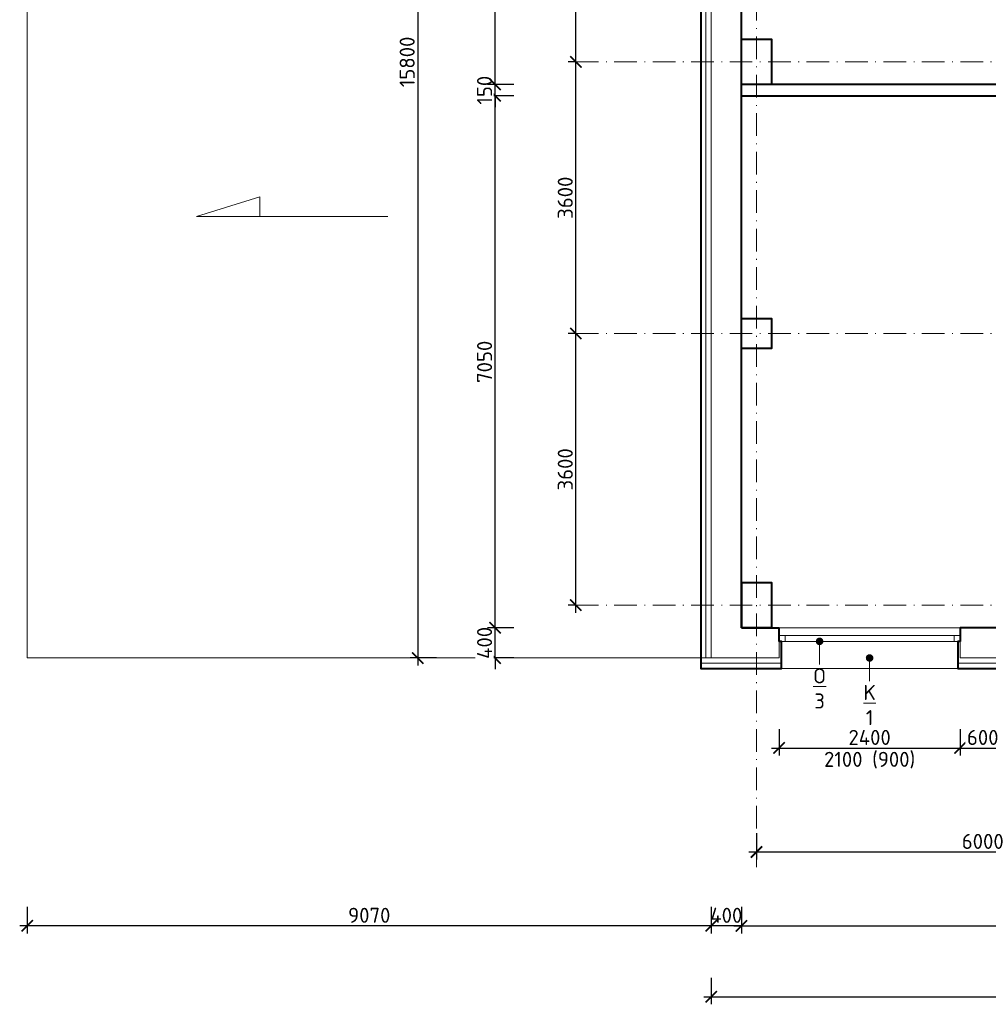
# Model space of a CAD drawing. Header units: metres. Extents: x -115250 to 1551995, y -140807 to 374743.
# Tile 122 of 205: x 32877 to 45721, y 140191 to 153240. Entities that reach past the tile are written whole.
import ezdxf
from ezdxf import colors
from ezdxf.entities.mleader import LeaderData, LeaderLine
from ezdxf.math import Vec2, Vec3

# ---------------------------------------------------------------- set-up
doc = ezdxf.new("R2010")
doc.units = ezdxf.units.M
doc.header["$LTSCALE"] = 100
doc.header["$PDMODE"] = 3
doc.header["$PDSIZE"] = 150
doc.linetypes.add('0102aČERCHOVANÁ', pattern=[5.1, 3, -1, 0.1, -1])
doc.layers.get('Defpoints').update_dxf_attribs({"lineweight": 9})
for name, color, linetype, lineweight in [('010-izolace EPS', 12, '0109IZOLACEEPS', 9), ('010-kota', 3, 'Continuous', 9), ('010-okno', 10, 'Continuous', 15), ('010-okno bublina', 12, 'Continuous', 9), ('010-tenka', 10, 'Continuous', 15), ('010-tlusta', 10, 'Continuous', 40), ('012-klempirske popis', 16, 'Continuous', 9), ('910-osa', 8, '0102aČERCHOVANÁ', 9), ('910-tenka', 4, 'Continuous', 15), ('910-tlusta', 6, 'Continuous', 40)]:
    doc.layers.add(name, color=color, linetype=linetype, lineweight=lineweight)
doc.styles.add('ISOCPEUR', font='isocpeur.ttf')
doc.linetypes.add('0109IZOLACEEPS', pattern='A,1e-05,[2,atsunami.shx,S=0.4871,R=0,X=0,Y=0],-0.9742,[2,atsunami.shx,S=0.4871,R=180,X=0,Y=0],-1e-05', length=0.97422)
doc.dimstyles.new('TSUNAMI_100', dxfattribs={"dimscale": 100, "dimtxt": 2, "dimasz": 1.5, "dimexe": 1, "dimexo": 2, "dimgap": 0.4, "dimtad": 1, "dimdec": 0, "dimrnd": 5, "dimzin": 0, "dimtxsty": 'ISOCPEUR', "dimblk1": 'ARCHTICK', "dimblk2": 'ARCHTICK', "dimsah": 1, "dimcen": 0.09, "dimdle": 1, "dimclrd": 256, "dimclre": 256, "dimclrt": 256, "dimadec": 0, "dimazin": 0, "dimtfac": 1, "dimtdec": 0, "dimtix": 1, "dimtmove": 1, "dimatfit": 3, "dimfxlon": 1, "dimtfill": 1, "dimtolj": 1, "dimtzin": 0, "dimarcsym": 0})

# ---------------------------------------------------------------- blocks, each defined once
blk = doc.blocks.new('_ARCHTICK')
at = {"color": 0, "linetype": 'ByBlock', "const_width": 0.15}
blk.add_lwpolyline([(-0.5, -0.5), (0.5, 0.5)], dxfattribs=at)
blk = doc.blocks.new('*D535')
at = {"layer": '010-kota', "lineweight": -2, "transparency": 16777216}
for p, q in [((42647, 142460), (42647, 142110)), ((48647, 142460), (48647, 142110)), ((42547, 142210), (48747, 142210))]:
    blk.add_line(p, q, dxfattribs=at)
at = {"layer": 'Defpoints', "color": 0, "transparency": 16777216}
for p in [(42647, 144781), (48647, 144756), (48647, 142210)]:
    blk.add_point(p, dxfattribs=at)
at = {"layer": '010-kota', "lineweight": -2, "transparency": 16777216, "xscale": 150, "yscale": 150, "zscale": 150, "rotation": 180}
blk.add_blockref('_ARCHTICK', (42647, 142210), dxfattribs=at)
at = {"layer": '010-kota', "lineweight": -2, "transparency": 16777216, "xscale": 150, "yscale": 150, "zscale": 150}
blk.add_blockref('_ARCHTICK', (48647, 142210), dxfattribs=at)
at = {"layer": '010-kota', "transparency": 16777216, "insert": (45647, 142350), "char_height": 200, "attachment_point": 5, "style": 'ISOCPEUR', "bg_fill": 3, "box_fill_scale": 1.1, "bg_fill_color": 256, "bg_fill_true_color": 13158600, "bg_fill_transparency": 0}
blk.add_mtext('\\A1;6000', dxfattribs=at)
blk = doc.blocks.new('*D547')
at = {"layer": '010-kota', "lineweight": -2, "transparency": 16777216}
for p, q in [((42047, 141481), (42047, 141131)), ((42447, 141481), (42447, 141131)), ((42047, 141231), (41897, 141231)), ((42447, 141231), (42047, 141231)), ((42447, 141231), (42597, 141231))]:
    blk.add_line(p, q, dxfattribs=at)
at = {"layer": 'Defpoints', "color": 0, "transparency": 16777216}
for p in [(42047, 145181), (42447, 145181)]:
    blk.add_point(p, dxfattribs=at)
at = {"layer": '010-kota', "lineweight": -2, "transparency": 16777216, "xscale": 150, "yscale": 150, "zscale": 150}
blk.add_blockref('_ARCHTICK', (42047, 141231), dxfattribs=at)
at = {"layer": '010-kota', "lineweight": -2, "transparency": 16777216, "xscale": 150, "yscale": 150, "zscale": 150, "rotation": 180}
blk.add_blockref('_ARCHTICK', (42447, 141231), dxfattribs=at)
at = {"layer": '010-kota', "transparency": 16777216, "insert": (42247, 141371), "char_height": 200, "attachment_point": 5, "style": 'ISOCPEUR', "bg_fill": 3, "box_fill_scale": 1.1, "bg_fill_color": 256, "bg_fill_true_color": 13158600, "bg_fill_transparency": 0}
blk.add_mtext('\\A1;400', dxfattribs=at)
at = {"layer": 'Defpoints', "color": 0, "transparency": 16777216}
blk.add_point((42047, 141231), dxfattribs=at)
blk = doc.blocks.new('*D548')
at = {"layer": '010-kota', "lineweight": -2, "transparency": 16777216}
for p, q in [((42447, 141481), (42447, 141131)), ((62447, 141481), (62447, 141131)), ((42347, 141231), (62547, 141231))]:
    blk.add_line(p, q, dxfattribs=at)
at = {"layer": 'Defpoints', "color": 0, "transparency": 16777216}
for p in [(42447, 145181), (62447, 145181), (62447, 141231)]:
    blk.add_point(p, dxfattribs=at)
at = {"layer": '010-kota', "lineweight": -2, "transparency": 16777216, "xscale": 150, "yscale": 150, "zscale": 150, "rotation": 180}
blk.add_blockref('_ARCHTICK', (42447, 141231), dxfattribs=at)
at = {"layer": '010-kota', "lineweight": -2, "transparency": 16777216, "xscale": 150, "yscale": 150, "zscale": 150}
blk.add_blockref('_ARCHTICK', (62447, 141231), dxfattribs=at)
at = {"layer": '010-kota', "transparency": 16777216, "insert": (52447, 141371), "char_height": 200, "attachment_point": 5, "style": 'ISOCPEUR', "bg_fill": 3, "box_fill_scale": 1.1, "bg_fill_color": 256, "bg_fill_true_color": 13158600, "bg_fill_transparency": 0}
blk.add_mtext('\\A1;20000', dxfattribs=at)
blk = doc.blocks.new('*D575')
at = {"layer": '010-kota', "lineweight": -2, "transparency": 16777216}
for p, q in [((40251, 145381), (40251, 149181)), ((40251, 149081), (40151, 149081)), ((40251, 145481), (40151, 145481))]:
    blk.add_line(p, q, dxfattribs=at)
at = {"layer": 'Defpoints', "color": 0, "transparency": 16777216}
for p in [(40251, 149081), (40251, 149081), (40251, 145481)]:
    blk.add_point(p, dxfattribs=at)
at = {"layer": '010-kota', "lineweight": -2, "transparency": 16777216, "xscale": 150, "yscale": 150, "zscale": 150}
for p, rotation in [((40251, 149081), 90), ((40251, 145481), 270)]:
    blk.add_blockref('_ARCHTICK', p, dxfattribs=dict(at, rotation=rotation))
at = {"layer": '010-kota', "transparency": 16777216, "insert": (40111, 147281), "char_height": 200, "attachment_point": 5, "rotation": 90, "style": 'ISOCPEUR', "bg_fill": 3, "box_fill_scale": 1.1, "bg_fill_color": 256, "bg_fill_true_color": 13158600, "bg_fill_transparency": 0}
blk.add_mtext('\\A1;3600', dxfattribs=at)
blk = doc.blocks.new('*D576')
at = {"layer": '010-kota', "lineweight": -2, "transparency": 16777216}
for p, q in [((40251, 152681), (40151, 152681)), ((40251, 148981), (40251, 152781)), ((40251, 149081), (40151, 149081))]:
    blk.add_line(p, q, dxfattribs=at)
at = {"layer": 'Defpoints', "color": 0, "transparency": 16777216}
for p in [(40251, 152681), (40251, 152681), (40251, 149081)]:
    blk.add_point(p, dxfattribs=at)
at = {"layer": '010-kota', "lineweight": -2, "transparency": 16777216, "xscale": 150, "yscale": 150, "zscale": 150}
for p, rotation in [((40251, 152681), 90), ((40251, 149081), 270)]:
    blk.add_blockref('_ARCHTICK', p, dxfattribs=dict(at, rotation=rotation))
at = {"layer": '010-kota', "transparency": 16777216, "insert": (40111, 150881), "char_height": 200, "attachment_point": 5, "rotation": 90, "style": 'ISOCPEUR', "bg_fill": 3, "box_fill_scale": 1.1, "bg_fill_color": 256, "bg_fill_true_color": 13158600, "bg_fill_transparency": 0}
blk.add_mtext('\\A1;3600', dxfattribs=at)
blk = doc.blocks.new('*D577')
at = {"layer": '010-kota', "lineweight": -2, "transparency": 16777216}
for p, q in [((40251, 152581), (40251, 156381)), ((40251, 156281), (40151, 156281)), ((40251, 152681), (40151, 152681))]:
    blk.add_line(p, q, dxfattribs=at)
at = {"layer": 'Defpoints', "color": 0, "transparency": 16777216}
for p in [(40251, 156281), (40251, 156281), (40251, 152681)]:
    blk.add_point(p, dxfattribs=at)
at = {"layer": '010-kota', "lineweight": -2, "transparency": 16777216, "xscale": 150, "yscale": 150, "zscale": 150}
for p, rotation in [((40251, 156281), 90), ((40251, 152681), 270)]:
    blk.add_blockref('_ARCHTICK', p, dxfattribs=dict(at, rotation=rotation))
at = {"layer": '010-kota', "transparency": 16777216, "insert": (40111, 154481), "char_height": 200, "attachment_point": 5, "rotation": 90, "style": 'ISOCPEUR', "bg_fill": 3, "box_fill_scale": 1.1, "bg_fill_color": 256, "bg_fill_true_color": 13158600, "bg_fill_transparency": 0}
blk.add_mtext('\\A1;3600', dxfattribs=at)
blk = doc.blocks.new('*D579')
at = {"layer": '010-kota', "lineweight": -2, "transparency": 16777216}
for p, q in [((39181, 145181), (39181, 145331)), ((39431, 145181), (39081, 145181)), ((39181, 144781), (39181, 145181)), ((39431, 144781), (39081, 144781)), ((39181, 144781), (39181, 144631))]:
    blk.add_line(p, q, dxfattribs=at)
at = {"layer": 'Defpoints', "color": 0, "transparency": 16777216}
for p in [(42947, 145181), (42947, 144781)]:
    blk.add_point(p, dxfattribs=at)
at = {"layer": '010-kota', "lineweight": -2, "transparency": 16777216, "xscale": 150, "yscale": 150, "zscale": 150}
for p, rotation in [((39181, 145181), 270), ((39181, 144781), 90)]:
    blk.add_blockref('_ARCHTICK', p, dxfattribs=dict(at, rotation=rotation))
at = {"layer": '010-kota', "transparency": 16777216, "insert": (39041, 144981), "char_height": 200, "attachment_point": 5, "rotation": 90, "style": 'ISOCPEUR', "bg_fill": 3, "box_fill_scale": 1.1, "bg_fill_color": 256, "bg_fill_true_color": 13158600, "bg_fill_transparency": 0}
blk.add_mtext('\\A1;400', dxfattribs=at)
at = {"layer": 'Defpoints', "color": 0, "transparency": 16777216}
blk.add_point((39181, 145181), dxfattribs=at)
blk = doc.blocks.new('*D580')
at = {"layer": '010-kota', "lineweight": -2, "transparency": 16777216}
for p, q in [((39181, 145081), (39181, 152331)), ((39431, 152231), (39081, 152231)), ((39431, 145181), (39081, 145181))]:
    blk.add_line(p, q, dxfattribs=at)
at = {"layer": 'Defpoints', "color": 0, "transparency": 16777216}
for p in [(39181, 152231), (42946, 152231), (42946, 145181)]:
    blk.add_point(p, dxfattribs=at)
at = {"layer": '010-kota', "lineweight": -2, "transparency": 16777216, "xscale": 150, "yscale": 150, "zscale": 150}
for p, rotation in [((39181, 152231), 90), ((39181, 145181), 270)]:
    blk.add_blockref('_ARCHTICK', p, dxfattribs=dict(at, rotation=rotation))
at = {"layer": '010-kota', "transparency": 16777216, "insert": (39041, 148706), "char_height": 200, "attachment_point": 5, "rotation": 90, "style": 'ISOCPEUR', "bg_fill": 3, "box_fill_scale": 1.1, "bg_fill_color": 256, "bg_fill_true_color": 13158600, "bg_fill_transparency": 0}
blk.add_mtext('\\A1;7050', dxfattribs=at)
blk = doc.blocks.new('*D581')
at = {"layer": '010-kota', "lineweight": -2, "transparency": 16777216}
for p, q in [((39181, 152381), (39181, 152531)), ((39431, 152381), (39081, 152381)), ((39181, 152231), (39181, 152381)), ((39431, 152231), (39081, 152231)), ((39181, 152231), (39181, 152081))]:
    blk.add_line(p, q, dxfattribs=at)
at = {"layer": 'Defpoints', "color": 0, "transparency": 16777216}
for p in [(42946, 152381), (42946, 152231)]:
    blk.add_point(p, dxfattribs=at)
at = {"layer": '010-kota', "lineweight": -2, "transparency": 16777216, "xscale": 150, "yscale": 150, "zscale": 150}
for p, rotation in [((39181, 152381), 270), ((39181, 152231), 90)]:
    blk.add_blockref('_ARCHTICK', p, dxfattribs=dict(at, rotation=rotation))
at = {"layer": '010-kota', "transparency": 16777216, "insert": (39041, 152306), "char_height": 200, "attachment_point": 5, "rotation": 90, "style": 'ISOCPEUR', "bg_fill": 3, "box_fill_scale": 1.1, "bg_fill_color": 256, "bg_fill_true_color": 13158600, "bg_fill_transparency": 0}
blk.add_mtext('\\A1;150', dxfattribs=at)
at = {"layer": 'Defpoints', "color": 0, "transparency": 16777216}
blk.add_point((39181, 152381), dxfattribs=at)
blk = doc.blocks.new('*D582')
at = {"layer": '010-kota', "lineweight": -2, "transparency": 16777216}
for p, q in [((39181, 152281), (39181, 160281)), ((39431, 160181), (39081, 160181)), ((39431, 152381), (39081, 152381))]:
    blk.add_line(p, q, dxfattribs=at)
at = {"layer": 'Defpoints', "color": 0, "transparency": 16777216}
for p in [(39181, 160181), (42947, 160181), (42945, 152381)]:
    blk.add_point(p, dxfattribs=at)
at = {"layer": '010-kota', "lineweight": -2, "transparency": 16777216, "xscale": 150, "yscale": 150, "zscale": 150}
for p, rotation in [((39181, 160181), 90), ((39181, 152381), 270)]:
    blk.add_blockref('_ARCHTICK', p, dxfattribs=dict(at, rotation=rotation))
at = {"layer": '010-kota', "transparency": 16777216, "insert": (39041, 156281), "char_height": 200, "attachment_point": 5, "rotation": 90, "style": 'ISOCPEUR', "bg_fill": 3, "box_fill_scale": 1.1, "bg_fill_color": 256, "bg_fill_true_color": 13158600, "bg_fill_transparency": 0}
blk.add_mtext('\\A1;7800', dxfattribs=at)
blk = doc.blocks.new('*D584')
at = {"layer": '010-kota', "lineweight": -2, "transparency": 16777216}
for p, q in [((38155, 160681), (38155, 144681)), ((38405, 160581), (38055, 160581)), ((38405, 144781), (38055, 144781))]:
    blk.add_line(p, q, dxfattribs=at)
at = {"layer": 'Defpoints', "color": 0, "transparency": 16777216}
for p in [(42047, 160581), (38155, 144781), (42047, 144781)]:
    blk.add_point(p, dxfattribs=at)
at = {"layer": '010-kota', "lineweight": -2, "transparency": 16777216, "xscale": 150, "yscale": 150, "zscale": 150}
for p, rotation in [((38155, 160581), 90), ((38155, 144781), 270)]:
    blk.add_blockref('_ARCHTICK', p, dxfattribs=dict(at, rotation=rotation))
at = {"layer": '010-kota', "transparency": 16777216, "insert": (38015, 152681), "char_height": 200, "attachment_point": 5, "rotation": 90, "style": 'ISOCPEUR', "bg_fill": 3, "box_fill_scale": 1.1, "bg_fill_color": 256, "bg_fill_true_color": 13158600, "bg_fill_transparency": 0}
blk.add_mtext('\\A1;15800', dxfattribs=at)
blk = doc.blocks.new('*D585')
at = {"layer": '010-kota', "lineweight": -2, "transparency": 16777216}
for p, q in [((42047, 140541), (42047, 140191)), ((109877, 140541), (109877, 140191)), ((41947, 140291), (109977, 140291))]:
    blk.add_line(p, q, dxfattribs=at)
at = {"layer": 'Defpoints', "color": 0, "transparency": 16777216}
for p in [(42047, 144781), (109877, 144781), (109877, 140291)]:
    blk.add_point(p, dxfattribs=at)
at = {"layer": '010-kota', "lineweight": -2, "transparency": 16777216, "xscale": 150, "yscale": 150, "zscale": 150, "rotation": 180}
blk.add_blockref('_ARCHTICK', (42047, 140291), dxfattribs=at)
at = {"layer": '010-kota', "lineweight": -2, "transparency": 16777216, "xscale": 150, "yscale": 150, "zscale": 150}
blk.add_blockref('_ARCHTICK', (109877, 140291), dxfattribs=at)
at = {"layer": '010-kota', "transparency": 16777216, "insert": (75962, 140431), "char_height": 200, "attachment_point": 5, "style": 'ISOCPEUR', "bg_fill": 3, "box_fill_scale": 1.1, "bg_fill_color": 256, "bg_fill_true_color": 13158600, "bg_fill_transparency": 0}
blk.add_mtext('\\A1;67830', dxfattribs=at)
blk = doc.blocks.new('*D586')
at = {"layer": '010-kota', "lineweight": -2, "transparency": 16777216}
for p, q in [((32977, 141481), (32977, 141131)), ((42047, 141481), (42047, 141131)), ((42147, 141231), (32877, 141231))]:
    blk.add_line(p, q, dxfattribs=at)
at = {"layer": 'Defpoints', "color": 0, "transparency": 16777216}
for p in [(32977, 144781), (42047, 144781), (32977, 141231)]:
    blk.add_point(p, dxfattribs=at)
at = {"layer": '010-kota', "lineweight": -2, "transparency": 16777216, "xscale": 150, "yscale": 150, "zscale": 150, "rotation": 180}
blk.add_blockref('_ARCHTICK', (32977, 141231), dxfattribs=at)
at = {"layer": '010-kota', "lineweight": -2, "transparency": 16777216, "xscale": 150, "yscale": 150, "zscale": 150}
blk.add_blockref('_ARCHTICK', (42047, 141231), dxfattribs=at)
at = {"layer": '010-kota', "transparency": 16777216, "insert": (37512, 141371), "char_height": 200, "attachment_point": 5, "style": 'ISOCPEUR', "bg_fill": 3, "box_fill_scale": 1.1, "bg_fill_color": 256, "bg_fill_true_color": 13158600, "bg_fill_transparency": 0}
blk.add_mtext('\\A1;9070', dxfattribs=at)
blk = doc.blocks.new('*D690')
at = {"layer": '010-kota', "lineweight": -2, "transparency": 16777216}
for p, q in [((42947, 143838), (42947, 143488)), ((45347, 143838), (45347, 143488)), ((42847, 143588), (45447, 143588))]:
    blk.add_line(p, q, dxfattribs=at)
at = {"layer": 'Defpoints', "color": 0, "transparency": 16777216}
for p in [(45347, 144981), (42947, 144781), (45347, 143588)]:
    blk.add_point(p, dxfattribs=at)
at = {"layer": '010-kota', "lineweight": -2, "transparency": 16777216, "xscale": 150, "yscale": 150, "zscale": 150, "rotation": 180}
blk.add_blockref('_ARCHTICK', (42947, 143588), dxfattribs=at)
at = {"layer": '010-kota', "lineweight": -2, "transparency": 16777216, "xscale": 150, "yscale": 150, "zscale": 150}
blk.add_blockref('_ARCHTICK', (45347, 143588), dxfattribs=at)
at = {"layer": '010-kota', "transparency": 16777216, "insert": (44147, 143728), "char_height": 200, "attachment_point": 5, "style": 'ISOCPEUR', "bg_fill": 3, "box_fill_scale": 1.1, "bg_fill_color": 256, "bg_fill_true_color": 13158600, "bg_fill_transparency": 0}
blk.add_mtext('\\A1;2400', dxfattribs=at)
at = {"layer": '010-kota', "transparency": 16777216, "insert": (44147, 143428), "char_height": 200, "attachment_point": 5, "style": 'ISOCPEUR', "bg_fill": 3, "box_fill_scale": 1.1, "bg_fill_color": 256, "bg_fill_true_color": 13158600, "bg_fill_transparency": 0}
blk.add_mtext('\\A1;2100 (900)', dxfattribs=at)
blk = doc.blocks.new('*D691')
at = {"layer": '010-kota', "lineweight": -2, "transparency": 16777216}
for p, q in [((45347, 143838), (45347, 143488)), ((45947, 143838), (45947, 143488)), ((45247, 143588), (46047, 143588))]:
    blk.add_line(p, q, dxfattribs=at)
at = {"layer": 'Defpoints', "color": 0, "transparency": 16777216}
for p in [(45347, 144981), (45947, 144981)]:
    blk.add_point(p, dxfattribs=at)
at = {"layer": '010-kota', "lineweight": -2, "transparency": 16777216, "xscale": 150, "yscale": 150, "zscale": 150, "rotation": 180}
blk.add_blockref('_ARCHTICK', (45347, 143588), dxfattribs=at)
at = {"layer": '010-kota', "lineweight": -2, "transparency": 16777216, "xscale": 150, "yscale": 150, "zscale": 150}
blk.add_blockref('_ARCHTICK', (45947, 143588), dxfattribs=at)
at = {"layer": '010-kota', "transparency": 16777216, "insert": (45647, 143728), "char_height": 200, "attachment_point": 5, "style": 'ISOCPEUR', "bg_fill": 3, "box_fill_scale": 1.1, "bg_fill_color": 256, "bg_fill_true_color": 13158600, "bg_fill_transparency": 0}
blk.add_mtext('\\A1;600', dxfattribs=at)
at = {"layer": 'Defpoints', "color": 0, "transparency": 16777216}
blk.add_point((45947, 143588), dxfattribs=at)
blk = doc.blocks.new('_Dot')
at = {"color": 0, "linetype": 'ByBlock', "lineweight": -2}
blk.add_line((-0.5, 0), (-1, 0), dxfattribs=at)
at = {"color": 0, "linetype": 'ByBlock', "const_width": 0.5}
blk.add_lwpolyline([(-0.25, 0, 1), (0.25, 0, 1)], format="xyb", close=True, dxfattribs=at)

msp = doc.modelspace()

# ---------------------------------------------------------------- linework, layer by layer
at = {"layer": '910-osa'}
for p, q in [((42647, 142009.5), (42647, 163690.5)), ((42647, 142009.5), (42647, 163690.5)), ((40251.5, 152681.2), (114312.1, 152681.2)), ((40251.5, 149081.2), (88627, 149081.2)), ((40251.5, 145481.2), (114312.1, 145481.2))]:
    msp.add_line(p, q, dxfattribs=at)
at = {"layer": '910-tenka'}
for p, q in [((32977, 144781.2), (32977, 166641.2)), ((42047, 144781.2), (42047, 160581.2)), ((42947, 145181.2), (48447, 145181.2)), ((41907, 144781.2), (32977, 144781.2)), ((42047, 144781.2), (42947, 144781.2))]:
    msp.add_line(p, q, dxfattribs=at)
msp.add_lwpolyline([(37759.7, 150630.4), (35221.5, 150630.4), (36062.5, 150893.6), (36062.5, 150630.4)], dxfattribs=at)
at = {"layer": '910-tlusta'}
for p, q in [((42447, 145181.2), (42447, 160181.2)), ((48847, 152381.2), (42447, 152381.2)), ((42447, 152231.2), (48847, 152231.2)), ((42447, 145781.2), (42447, 145181.2)), ((42447, 145181.2), (42947, 145181.2)), ((42947, 145001.2), (42947, 145181.2))]:
    msp.add_line(p, q, dxfattribs=at)
for points in [[(42447, 152981.2), (42847, 152981.2), (42847, 152381.2)], [(42447, 149281.2), (42847, 149281.2), (42847, 148881.2), (42447, 148881.2)], [(42447, 145781.2), (42847, 145781.2), (42847, 145181.2), (42447, 145181.2)], [(45947, 145001.2), (45947, 145181.2), (45347, 145181.2), (45347, 145001.2)]]:
    msp.add_lwpolyline(points, dxfattribs=at)

# ---------------------------------------------------------------- next in the draw order: dimensions: what is measured, and where the dimension line sits
at = {"layer": '010-kota'}
dim = msp.add_linear_dim(base=(40251.5, 149081.2), p1=(40251.5, 145481.2), p2=(40251.5, 149081.2), angle=90, dimstyle='TSUNAMI_100', dxfattribs=at)
dim.commit()
dim.dimension.update_dxf_attribs({"geometry": '*D575', "text_midpoint": (40111.5, 147281.2)})
dim = msp.add_linear_dim(base=(48647, 142209.9), p1=(42647, 144781.2), p2=(48647, 144756.2), dimstyle='TSUNAMI_100', dxfattribs=at)
dim.commit()
dim.dimension.update_dxf_attribs({"geometry": '*D535', "text_midpoint": (45647, 142349.9)})

# ---------------------------------------------------------------- next in the draw order: dimensions: what is measured, and where the dimension line sits
dim = msp.add_linear_dim(base=(40251.5, 152681.2), p1=(40251.5, 149081.2), p2=(40251.5, 152681.2), angle=90, dimstyle='TSUNAMI_100', dxfattribs=at)
dim.commit()
dim.dimension.update_dxf_attribs({"geometry": '*D576', "text_midpoint": (40111.5, 150881.2)})
dim = msp.add_linear_dim(base=(42047, 141230.8), p1=(42447, 145181.2), p2=(42047, 145181.2), dimstyle='TSUNAMI_100', dxfattribs=at)
dim.commit()
dim.dimension.update_dxf_attribs({"geometry": '*D547', "text_midpoint": (42247, 141370.8)})

# ---------------------------------------------------------------- next in the draw order: dimensions: what is measured, and where the dimension line sits
dim = msp.add_linear_dim(base=(40251.5, 156281.2), p1=(40251.5, 152681.2), p2=(40251.5, 156281.2), angle=90, dimstyle='TSUNAMI_100', dxfattribs=at)
dim.commit()
dim.dimension.update_dxf_attribs({"geometry": '*D577', "text_midpoint": (40111.5, 154481.2)})
dim = msp.add_linear_dim(base=(62447, 141230.8), p1=(42447, 145181.2), p2=(62447, 145181.2), dimstyle='TSUNAMI_100', dxfattribs=at)
dim.commit()
dim.dimension.update_dxf_attribs({"geometry": '*D548', "text_midpoint": (52447, 141370.8)})

# ---------------------------------------------------------------- next in the draw order: dimensions: what is measured, and where the dimension line sits
dim = msp.add_linear_dim(base=(39180.6, 145181.2), p1=(42947, 144781.2), p2=(42947, 145181.2), angle=90, dimstyle='TSUNAMI_100', dxfattribs=at)
dim.commit()
dim.dimension.update_dxf_attribs({"geometry": '*D579', "text_midpoint": (39040.6, 144981.2)})

# ---------------------------------------------------------------- next in the draw order: dimensions: what is measured, and where the dimension line sits
dim = msp.add_linear_dim(base=(39180.6, 152231.2), p1=(42946.4, 145181.2), p2=(42946.4, 152231.2), angle=90, dimstyle='TSUNAMI_100', dxfattribs=at)
dim.commit()
dim.dimension.update_dxf_attribs({"geometry": '*D580', "text_midpoint": (39040.6, 148706.2)})

# ---------------------------------------------------------------- next in the draw order: linework, layer by layer
at = {"layer": '010-okno'}
msp.add_line((42946.7, 145081.2), (45346.7, 145081.2), dxfattribs=at)

# ---------------------------------------------------------------- next in the draw order: dimensions: what is measured, and where the dimension line sits
at = {"layer": '010-kota'}
dim = msp.add_linear_dim(base=(39180.6, 152381.2), p1=(42945.8, 152231.2), p2=(42945.8, 152381.2), angle=90, dimstyle='TSUNAMI_100', dxfattribs=at)
dim.commit()
dim.dimension.update_dxf_attribs({"geometry": '*D581', "text_midpoint": (39040.6, 152306.2)})

# ---------------------------------------------------------------- next in the draw order: dimensions: what is measured, and where the dimension line sits
dim = msp.add_linear_dim(base=(39180.6, 160181.2), p1=(42945.1, 152381.2), p2=(42947, 160181.2), angle=90, dimstyle='TSUNAMI_100', dxfattribs=at)
dim.commit()
dim.dimension.update_dxf_attribs({"geometry": '*D582', "text_midpoint": (39040.6, 156281.2)})

# ---------------------------------------------------------------- next in the draw order: dimensions: what is measured, and where the dimension line sits
dim = msp.add_linear_dim(base=(38155.3, 144781.2), p1=(42047, 160581.2), p2=(42047, 144781.2), angle=90, dimstyle='TSUNAMI_100', dxfattribs=at)
dim.commit()
dim.dimension.update_dxf_attribs({"geometry": '*D584', "text_midpoint": (38015.3, 152681.2)})

# ---------------------------------------------------------------- next in the draw order: dimensions: what is measured, and where the dimension line sits
dim = msp.add_linear_dim(base=(109877, 140291.2), p1=(42047, 144781.2), p2=(109877, 144781.2), dimstyle='TSUNAMI_100', dxfattribs=at)
dim.commit()
dim.dimension.update_dxf_attribs({"geometry": '*D585', "text_midpoint": (75962, 140431.2)})

# ---------------------------------------------------------------- next in the draw order: dimensions: what is measured, and where the dimension line sits
dim = msp.add_linear_dim(base=(45347, 143588), p1=(42947, 144781.2), p2=(45347, 144981.2), text='<>\\X2100 (900)', dimstyle='TSUNAMI_100', dxfattribs=at)
dim.commit()
dim.dimension.update_dxf_attribs({"geometry": '*D690', "text_midpoint": (44147, 143588)})
dim = msp.add_linear_dim(base=(32977, 141230.8), p1=(42047, 144780.6), p2=(32977, 144781.2), dimstyle='TSUNAMI_100', dxfattribs=at)
dim.commit()
dim.dimension.update_dxf_attribs({"geometry": '*D586', "text_midpoint": (37512, 141370.8)})

# ---------------------------------------------------------------- next in the draw order: linework, layer by layer
at = {"layer": '010-izolace EPS', "ltscale": 1.4}
for p, q in [((41977, 144781.2), (41977, 160581.2)), ((41907, 144711.2), (42977, 144711.2))]:
    msp.add_line(p, q, dxfattribs=at)
at = {"layer": '010-okno'}
msp.add_line((43026.7, 145081.2), (43026.7, 145001.2), dxfattribs=at)
at = {"layer": '010-tenka'}
msp.add_line((42047, 144781.2), (41907, 144781.2), dxfattribs=at)
at = {"layer": '010-tlusta'}
msp.add_lwpolyline([(42947, 160361.2), (42977, 160361.2), (42977, 160581.2), (42977, 160721.2), (42047, 160721.2), (41907, 160721.2), (41907, 144781.2), (41907, 144641.2), (42947, 144641.2), (42977, 144641.2), (42977, 145001.2), (42946.7, 145001.2)], dxfattribs=at)
at = {"layer": '910-tenka'}
msp.add_line((42947, 144781.2), (42947, 145001.2), dxfattribs=at)

# ---------------------------------------------------------------- next in the draw order: dimensions: what is measured, and where the dimension line sits
at = {"layer": '010-kota'}
dim = msp.add_linear_dim(base=(45947, 143588), p1=(45347, 144981.2), p2=(45947, 144981.2), dimstyle='TSUNAMI_100', dxfattribs=at)
dim.commit()
dim.dimension.update_dxf_attribs({"geometry": '*D691', "text_midpoint": (45647, 143728)})

# ---------------------------------------------------------------- next in the draw order: leaders
at = {"layer": '010-okno bublina'}
ml = msp.add_multileader_mtext('Standard', dxfattribs=at)
ml.set_content('{\\LO\\P}3', color=256, style='ISOCPEUR')
ml.set_leader_properties(color=256, linetype='ByLayer', lineweight=-1)
ml.set_arrow_properties(name='DOT')
ml.build(insert=Vec2(0, 0))
ml.multileader.update_dxf_attribs({"has_text_frame": 1, "text_attachment_direction": 1, "text_left_attachment_type": 2, "text_right_attachment_type": 2, "dogleg_length": 0.0018, "arrow_head_size": 100, "scale": 200})
ctx = ml.context
ctx.base_point, ctx.scale, ctx.char_height, ctx.arrow_head_size, ctx.landing_gap_size, ctx.plane_origin = Vec3(43483.4, 144061.1), 200, 200, 100, 50, Vec3(45916.8, 144601.4)
ctx.left_attachment, ctx.right_attachment, ctx.text_align_type = 2, 2, 1
notes = []
notes.append((ctx, [(1, (1, 1, 0), (43483.4, 144694.4), (-1, 0), 0, [(0, [(43483.4, 145001.2)], 0, [])])]))
ctx.mtext.insert, ctx.mtext.alignment, ctx.mtext.flow_direction = Vec3(43483.4, 144644.4), 2, 5
at = {"layer": '012-klempirske popis'}
ml = msp.add_multileader_mtext('Standard', dxfattribs=at)
ml.set_content('{\\LK\\P}1', color=256, style='ISOCPEUR')
ml.set_leader_properties(color=256, linetype='ByLayer', lineweight=-1)
ml.set_arrow_properties(name='DOT')
ml.build(insert=Vec2(0, 0))
ml.multileader.update_dxf_attribs({"has_text_frame": 1, "text_attachment_direction": 1, "text_left_attachment_type": 2, "text_right_attachment_type": 2, "dogleg_length": 0.0018, "arrow_head_size": 100, "scale": 200})
ctx = ml.context
ctx.base_point, ctx.scale, ctx.char_height, ctx.arrow_head_size, ctx.landing_gap_size, ctx.plane_origin = Vec3(44146.7, 143841.1), 200, 200, 100, 50, Vec3(46580.2, 144381.4)
ctx.left_attachment, ctx.right_attachment, ctx.text_align_type = 2, 2, 1
notes.append((ctx, [(1, (1, 1, 0), (44146.7, 144474.4), (-1, 0), 0, [(0, [(44146.7, 144781.2)], 0, [])])]))
ctx.mtext.insert, ctx.mtext.alignment, ctx.mtext.flow_direction = Vec3(44146.7, 144424.4), 2, 5
for ctx, leaders in notes:
    for number, flags, end, landing, length, lines in leaders:
        leader = LeaderData()
        leader.index, (leader.has_last_leader_line, leader.has_dogleg_vector, leader.attachment_direction) = number, flags
        leader.last_leader_point, leader.dogleg_vector, leader.dogleg_length = Vec3(end), Vec3(landing), length
        for number, points, colour, breaks in lines:
            line = LeaderLine()
            line.index, line.vertices, line.color, line.breaks = number, Vec3.list(points), colors.encode_raw_color(colour), breaks
            leader.lines.append(line)
        ctx.leaders.append(leader)

# ---------------------------------------------------------------- next in the draw order: linework, layer by layer
at = {"layer": '010-izolace EPS', "ltscale": 1.4}
msp.add_line((45316.7, 144711.2), (45977, 144711.2), dxfattribs=at)
at = {"layer": '010-okno'}
for p, q in [((42946.7, 145001.2), (45346.7, 145001.2)), ((45266.7, 145081.2), (45266.7, 145001.2))]:
    msp.add_line(p, q, dxfattribs=at)
at = {"layer": '010-tenka'}
msp.add_line((45316.7, 144641.2), (42977, 144641.2), dxfattribs=at)
at = {"layer": '010-tlusta'}
msp.add_lwpolyline([(45347, 145001.2), (45316.7, 145001.2), (45316.7, 144781.2), (45316.7, 144641.2), (45947, 144641.2), (45977, 144641.2), (45977, 145001.2), (45947, 145001.2)], dxfattribs=at)
at = {"layer": '910-tenka'}
for p, q in [((45347, 145001.2), (45347, 144781.2)), ((45347, 144781.2), (45947, 144781.2))]:
    msp.add_line(p, q, dxfattribs=at)

doc.saveas('drawing.dxf')
